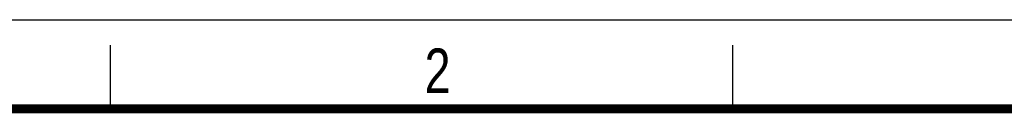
# Model space of a CAD drawing. Header units: millimetres. Extents: x 0 to 210, y 0 to 297.
# Tile 8 of 9: x 49 to 126, y 290 to 297. Entities that reach past the tile are written whole.
import ezdxf

# ---------------------------------------------------------------- set-up
doc = ezdxf.new("R2010")
doc.units = ezdxf.units.MM
doc.header["$LTSCALE"] = 19.36
doc.layers.get('0').update_dxf_attribs({"linetype": 'CONTINUOUS'})
doc.styles.add('TEXTSTYLE_2', font='txt', dxfattribs={"width": 0.75})

msp = doc.modelspace()

# ---------------------------------------------------------------- linework, layer by layer
at = {"color": 2, "linetype": 'Continuous'}
for p, q in [((0, 297), (210, 297)), ((56, 290), (56, 295)), ((105, 290), (105, 295))]:
    msp.add_line(p, q, dxfattribs=at)
at = {"color": 7, "linetype": 'Continuous', "const_width": 0.7}
msp.add_lwpolyline([(7, 290), (203, 290)], dxfattribs=at)

# ---------------------------------------------------------------- texts
at = {"color": 5, "linetype": 'Continuous', "style": 'TEXTSTYLE_2', "width": 0.785714}
msp.add_text('2', height=3.5, dxfattribs=at).set_placement((80.7314, 291.2396))

doc.saveas('drawing.dxf')
